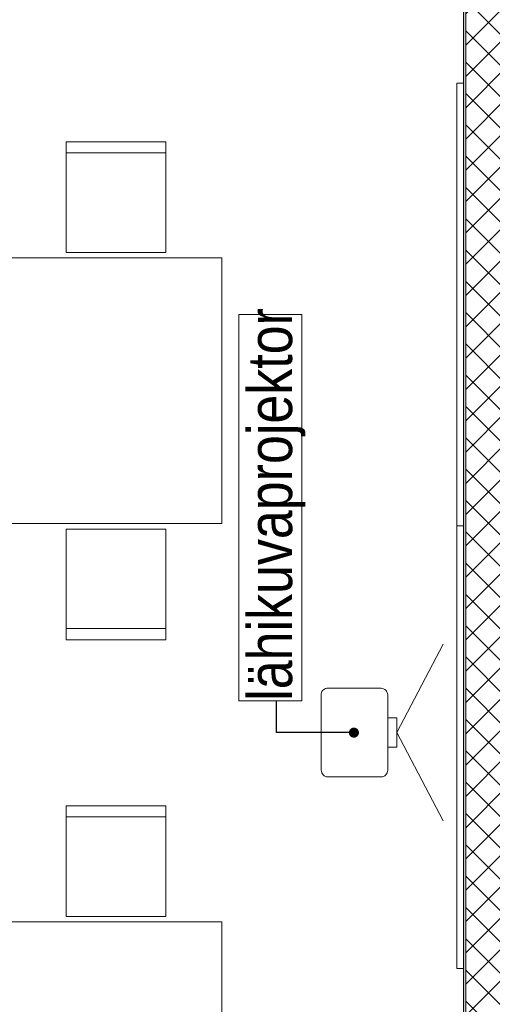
# Model space of a CAD drawing. Header units: millimetres. Extents: x 74467 to 235410, y -65 to 114857.
# Tile 103 of 256: x 90939 to 93072, y 97104 to 101553. Entities that reach past the tile are written whole.
import ezdxf

# ---------------------------------------------------------------- set-up
doc = ezdxf.new("R2010")
doc.units = ezdxf.units.MM
doc.header["$MEASUREMENT"] = 0
doc.linetypes.add('Wipeout_Contour', pattern=[1000, 0, -1000])
for name, color, linetype in [('00 Kunstikonkursi LÜ jaoks asendi 2D', 7, 'Continuous'), ('1235 Vahelaed.AR', 7, 'Continuous'), ('1311 Siseseinad.AR', 7, 'Continuous'), ('1326 Seinapinnad.SA', 7, 'Continuous'), ('1330 Sisustus.SA', 7, 'Continuous'), ('9350 Netopind.AR', 7, 'Continuous')]:
    doc.layers.add(name, color=color, linetype=linetype)
doc.styles.add('GENERATED_STYLE_4', font='txt', dxfattribs={"width": 0.84})
doc.dimstyles.new('GENERATED_STYLE__5', dxfattribs={"dimtxt": 0.18, "dimasz": 91.2, "dimexe": 0.18, "dimexo": 0.0625, "dimgap": 0, "dimtad": 0, "dimtih": 1, "dimtoh": 1, "dimdec": 4, "dimzin": 0, "dimdsep": 46, "dimcen": 0.09, "dimadec": 0, "dimazin": 0, "dimtfac": 1, "dimtdec": 4, "dimtmove": 0, "dimatfit": 3, "dimldrblk": 'ARROWHEAD_11', "dimfxl": 0, "dimtolj": 1, "dimtzin": 0, "dimarcsym": 0})

# ---------------------------------------------------------------- blocks, each defined once
blk = doc.blocks.new('Slab_21_1', base_point=(85488.4, 103235.9))
at = {"layer": '1235 Vahelaed.AR', "color": 7, "linetype": 'Continuous', "lineweight": 13, "flags": 128}
blk.add_lwpolyline([(92532.7, 91133.4), (92269.1, 89251.8), (83692.5, 90457.2), (85488.4, 103235.9), (92952.6, 103235.9), (92952.6, 98575.9), (92952.6, 97085.9), (92952.6, 95885.9), (92742.6, 95885.9), (92742.6, 95485.9), (93142.6, 95485.9), (92577.6, 91453.2)], dxfattribs=at)
blk = doc.blocks.new('Slab_24_1', base_point=(93030.2, 94685.9))
at = {"color": 254, "linetype": 'Wipeout_Contour', "lineweight": 0, "ltscale": 1638970.599316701}
blk.add_wipeout([(93142.6, 95485.8), (93030.2, 94685.9), (93142.6, 94685.9), (94852.6, 94685.9), (94852.6, 96965.9), (98742.6, 96965.9), (98742.6, 98575.9), (98742.6, 103085.9), (96832.6, 103085.9), (96832.6, 98575.9), (93142.6, 98575.9), (93142.6, 96965.9)], dxfattribs=at).dxf.layer = '1235 Vahelaed.AR'
blk = doc.blocks.new('Chair 10 24[9]_1', base_point=(91148.3, 98000.8))
at = {"layer": '1330 Sisustus.SA', "color": 253, "linetype": 'Continuous', "lineweight": 13, "true_color": 0xa5a6a4}
blk.add_line((91148.3, 97950.8), (91598.3, 97950.8), dxfattribs=at)
at = {"layer": '1330 Sisustus.SA', "color": 253, "linetype": 'Continuous', "lineweight": 13, "true_color": 0xa5a6a4, "flags": 128}
blk.add_lwpolyline([(91148.3, 97500.8), (91598.3, 97500.8), (91598.3, 98000.8), (91148.3, 98000.8)], close=True, dxfattribs=at)
blk = doc.blocks.new('Chair 10 24[23]_1', base_point=(91148.3, 101000.8))
at = {"layer": '1330 Sisustus.SA', "color": 253, "linetype": 'Continuous', "lineweight": 13, "true_color": 0xa5a6a4}
blk.add_line((91148.3, 100950.8), (91598.3, 100950.8), dxfattribs=at)
at = {"layer": '1330 Sisustus.SA', "color": 253, "linetype": 'Continuous', "lineweight": 13, "true_color": 0xa5a6a4, "flags": 128}
blk.add_lwpolyline([(91148.3, 100500.8), (91598.3, 100500.8), (91598.3, 101000.8), (91148.3, 101000.8)], close=True, dxfattribs=at)
blk = doc.blocks.new('Chair 10 24[27]_1', base_point=(91148.3, 98751.6))
at = {"layer": '1330 Sisustus.SA', "color": 253, "linetype": 'Continuous', "lineweight": 13, "true_color": 0xa5a6a4}
blk.add_line((91148.3, 98801.6), (91598.3, 98801.6), dxfattribs=at)
at = {"layer": '1330 Sisustus.SA', "color": 253, "linetype": 'Continuous', "lineweight": 13, "true_color": 0xa5a6a4, "flags": 128}
blk.add_lwpolyline([(91148.3, 99251.6), (91598.3, 99251.6), (91598.3, 98751.6), (91148.3, 98751.6)], close=True, dxfattribs=at)
blk = doc.blocks.new('Suur arvutiklass_RG 114_19_1', base_point=(86306.1, 102478.4))
at = {"layer": '9350 Netopind.AR', "color": 7, "linetype": 'Continuous', "lineweight": 13, "flags": 128}
blk.add_lwpolyline([(85773.2, 102675.9), (85602.8, 101463.5), (85385.1, 101494.1), (84690.6, 96552.6), (84908.4, 96522), (84821.4, 95903.1), (85019.4, 95875.3), (84965.2, 95489.1), (92788.2, 94389.4), (92940.9, 95475.9), (92732.6, 95475.9), (92732.6, 95895.9), (92942.4, 95895.9), (92942.6, 102676.1), (92732.6, 102676.1), (92732.6, 102885.9), (92362.6, 102885.9), (92362.6, 103095.9), (87372.6, 103095.9), (87372.6, 102875.9), (86028.8, 102875.9), (86028.8, 102675.9)], close=True, dxfattribs=at)
blk = doc.blocks.new('Wall_33_1', base_point=(92952.6, 102885.9))
at = {"layer": '1311 Siseseinad.AR', "linetype": 'Continuous', "lineweight": 13, "true_color": 0x50504f}
h = blk.add_hatch(dxfattribs=at)
h.set_pattern_fill('Plokk_õõnesbetoon_0001', color=251, style=0, pattern_type=2)
h.set_pattern_definition([(45, (0, 0), (-70.71068, 70.71068), []), (135, (0, 0), (70.71068, 70.71068), [])])
h.paths.add_polyline_path([(92952.6, 102685.9), (92952.6, 95885.9), (93142.6, 95885.9), (93142.6, 102685.9)])
at = {"layer": '1311 Siseseinad.AR', "color": 7, "linetype": 'Continuous', "lineweight": 15, "flags": 128}
blk.add_lwpolyline([(92952.6, 102685.9), (92952.6, 95885.9)], dxfattribs=at)
blk = doc.blocks.new('Wall_313_1', base_point=(92952.6, 102685.9))
at = {"layer": '1326 Seinapinnad.SA', "linetype": 'Continuous', "lineweight": 0, "true_color": 0xfefefe}
blk.add_hatch(color=7, dxfattribs=at).paths.add_polyline_path([(92942.6, 102675.9), (92942.6, 95895.9), (92952.6, 95895.9), (92952.6, 102675.9)])
at = {"layer": '1326 Seinapinnad.SA', "color": 7, "linetype": 'Continuous', "lineweight": 15, "flags": 128}
for points in [[(92942.6, 102675.9), (92942.6, 95895.9)], [(92952.6, 95885.9), (92952.6, 102685.9)]]:
    blk.add_lwpolyline(points, dxfattribs=at)
blk = doc.blocks.new('Dining Table 01 24[541]_1', base_point=(91851.6, 97476.2))
at = {"layer": '1330 Sisustus.SA', "color": 253, "linetype": 'Continuous', "lineweight": 13, "true_color": 0xa5a6a4}
for p, q in [((91851.6, 97476.2), (90251.6, 97476.2)), ((90251.6, 97476.2), (90251.6, 96276.2)), ((91851.6, 96276.2), (91851.6, 97476.2)), ((90251.6, 96276.2), (91851.6, 96276.2))]:
    blk.add_line(p, q, dxfattribs=at)
at = {"layer": '1330 Sisustus.SA', "color": 253, "linetype": 'Continuous', "lineweight": 13, "true_color": 0xa5a6a4, "flags": 128}
blk.add_lwpolyline([(91851.6, 97476.2), (90251.6, 97476.2), (90251.6, 96276.2), (91851.6, 96276.2)], close=True, dxfattribs=at)
blk = doc.blocks.new('Dining Table 01 24[544]_1', base_point=(91851.6, 100476.2))
at = {"layer": '1330 Sisustus.SA', "color": 253, "linetype": 'Continuous', "lineweight": 13, "true_color": 0xa5a6a4}
for p, q in [((91851.6, 100476.2), (90251.6, 100476.2)), ((90251.6, 100476.2), (90251.6, 99276.2)), ((91851.6, 99276.2), (91851.6, 100476.2)), ((90251.6, 99276.2), (91851.6, 99276.2))]:
    blk.add_line(p, q, dxfattribs=at)
at = {"layer": '1330 Sisustus.SA', "color": 253, "linetype": 'Continuous', "lineweight": 13, "true_color": 0xa5a6a4, "flags": 128}
blk.add_lwpolyline([(91851.6, 100476.2), (90251.6, 100476.2), (90251.6, 99276.2), (91851.6, 99276.2)], close=True, dxfattribs=at)
blk = doc.blocks.new('Digital Board 24[572]_1', base_point=(92942.6, 97265.9))
at = {"layer": '1330 Sisustus.SA', "color": 253, "linetype": 'Continuous', "lineweight": 13, "true_color": 0xa5a6a4, "flags": 128}
blk.add_lwpolyline([(92912.6, 97265.9), (92912.6, 99265.9), (92942.6, 99265.9), (92942.6, 97265.9)], close=True, dxfattribs=at)
blk = doc.blocks.new('Digital Board 24[573]_1', base_point=(92942.6, 99265.9))
at = {"layer": '1330 Sisustus.SA', "color": 253, "linetype": 'Continuous', "lineweight": 13, "true_color": 0xa5a6a4, "flags": 128}
blk.add_lwpolyline([(92912.6, 99265.9), (92912.6, 101265.9), (92942.6, 101265.9), (92942.6, 99265.9)], close=True, dxfattribs=at)
blk = doc.blocks.new('ARROWHEAD_11')
at = {"color": 0, "linetype": 'Continuous', "lineweight": 0}
blk.add_line((0, 0), (-1, 0), dxfattribs=at)
at = {"color": 0, "linetype": 'Continuous', "lineweight": 0, "const_width": 0.25, "flags": 128}
blk.add_lwpolyline([(-0.125, 0, 1), (0.125, 0, 1)], format="xyb", close=True, dxfattribs=at)

msp = doc.modelspace()

# ---------------------------------------------------------------- block references
at = {"layer": '1235 Vahelaed.AR', "color": 7, "linetype": 'Continuous', "lineweight": 13}
msp.add_blockref('Slab_21_1', (85488.4, 103235.9), dxfattribs=at)
at = {"layer": '1330 Sisustus.SA', "color": 253, "linetype": 'Continuous', "lineweight": 13, "true_color": 0xa5a6a4}
for name, p in [('Chair 10 24[23]_1', (91148.3, 101000.8)), ('Chair 10 24[27]_1', (91148.3, 98751.6)), ('Chair 10 24[9]_1', (91148.3, 98000.8))]:
    msp.add_blockref(name, p, dxfattribs=at)

# ---------------------------------------------------------------- next in the draw order: block references
at = {"layer": '1235 Vahelaed.AR', "color": 7, "linetype": 'Continuous', "lineweight": 13}
msp.add_blockref('Slab_24_1', (93030.2, 94685.9), dxfattribs=at)

# ---------------------------------------------------------------- next in the draw order: wipeouts: each hides what was drawn before it
at = {"color": 254, "linetype": 'Wipeout_Contour', "lineweight": 0, "ltscale": 1106957.325690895}
msp.add_wipeout([(86371.6, 105811.4), (85252, 103464.9), (118693.5, 103518.1), (139774.1, 103480.6), (139783.7, 82997), (142852.8, 81554), (142830.8, 105959.2)], dxfattribs=at).dxf.layer = '00 Kunstikonkursi LÜ jaoks asendi 2D'

# ---------------------------------------------------------------- next in the draw order: linework, layer by layer
at = {"layer": '1330 Sisustus.SA', "color": 253, "linetype": 'Continuous', "lineweight": 13, "true_color": 0xa5a6a4, "flags": 128}
for points in [[(91928.6, 98475.6), (91928.6, 100220.6), (92212.3, 100220.6), (92212.3, 98475.6)], [(92600.1, 98265.9), (92600.1, 98398.2), (92640.6, 98398.2), (92640.6, 98265.9)]]:
    msp.add_lwpolyline(points, close=True, dxfattribs=at)
for points in [[(92640.6, 98332), (92850.4, 98731.3)], [(92640.6, 98332), (92850.4, 97932.8)]]:
    msp.add_lwpolyline(points, dxfattribs=at)
msp.add_lwpolyline([(92300.1, 98162), (92300.1, 98501.4, -0.414214), (92325.1, 98532), (92570.1, 98532, -0.414214), (92600.1, 98502), (92600.1, 98162, -0.414214), (92570.1, 98132), (92330.1, 98132, -0.414214)], format="xyb", close=True, dxfattribs=at)
at = {"layer": '9350 Netopind.AR', "color": 253, "linetype": 'Continuous', "lineweight": 0, "true_color": 0xbbb393, "flags": 128}
msp.add_lwpolyline([(85773.2, 102675.9), (85602.8, 101463.5), (85385.1, 101494.1), (84690.6, 96552.6), (84908.4, 96522), (84821.4, 95903.1), (85019.4, 95875.3), (84965.2, 95489.1), (92788.2, 94389.4), (92940.9, 95475.9), (92732.6, 95475.9), (92732.6, 95895.9), (92942.4, 95895.9), (92942.6, 102676.1), (92732.6, 102676.1), (92732.6, 102885.9), (92362.6, 102885.9), (92362.6, 103095.9), (87372.6, 103095.9), (87372.6, 102875.9), (86028.8, 102875.9), (86028.8, 102675.9)], close=True, dxfattribs=at)

# ---------------------------------------------------------------- next in the draw order: block references
at = {"layer": '1311 Siseseinad.AR', "color": 7, "lineweight": 15}
msp.add_blockref('Wall_33_1', (92952.6, 102885.9), dxfattribs=at)
at = {"layer": '1326 Seinapinnad.SA', "color": 7, "lineweight": 15}
msp.add_blockref('Wall_313_1', (92952.6, 102685.9), dxfattribs=at)
at = {"layer": '1330 Sisustus.SA', "color": 253, "linetype": 'Continuous', "lineweight": 13, "true_color": 0xa5a6a4}
for name, p in [('Digital Board 24[573]_1', (92942.6, 99265.9)), ('Dining Table 01 24[544]_1', (91851.6, 100476.2)), ('Digital Board 24[572]_1', (92942.6, 97265.9)), ('Dining Table 01 24[541]_1', (91851.6, 97476.2))]:
    msp.add_blockref(name, p, dxfattribs=at)
at = {"layer": '9350 Netopind.AR', "color": 7, "linetype": 'Continuous', "lineweight": 13}
msp.add_blockref('Suur arvutiklass_RG 114_19_1', (86306.1, 102478.4), dxfattribs=at)

# ---------------------------------------------------------------- next in the draw order: texts
at = {"layer": '1330 Sisustus.SA', "color": 253, "linetype": 'Continuous', "lineweight": 13, "true_color": 0xa5a6a4, "insert": (92098.9, 98475.6), "char_height": 200, "attachment_point": 4, "rotation": 90, "style": 'GENERATED_STYLE_4'}
msp.add_mtext('\\A1;{\\pql;\\fArial|b0|i0|c0|p34;lähikuvaprojektor}', dxfattribs=at)

# ---------------------------------------------------------------- next in the draw order: leaders
at = {"layer": '1330 Sisustus.SA', "color": 253, "linetype": 'Continuous', "lineweight": 13, "true_color": 0xa5a6a4, "annotation_type": 0, "has_hookline": 1, "hookline_direction": 0, "text_width": 1762.4, "horizontal_direction": (0, 1, 0)}
msp.add_leader([(92447.6, 98331.7), (92098.9, 98331.7), (92098.9, 98475.6)], dimstyle='GENERATED_STYLE__5', dxfattribs=at)

doc.saveas('drawing.dxf')
